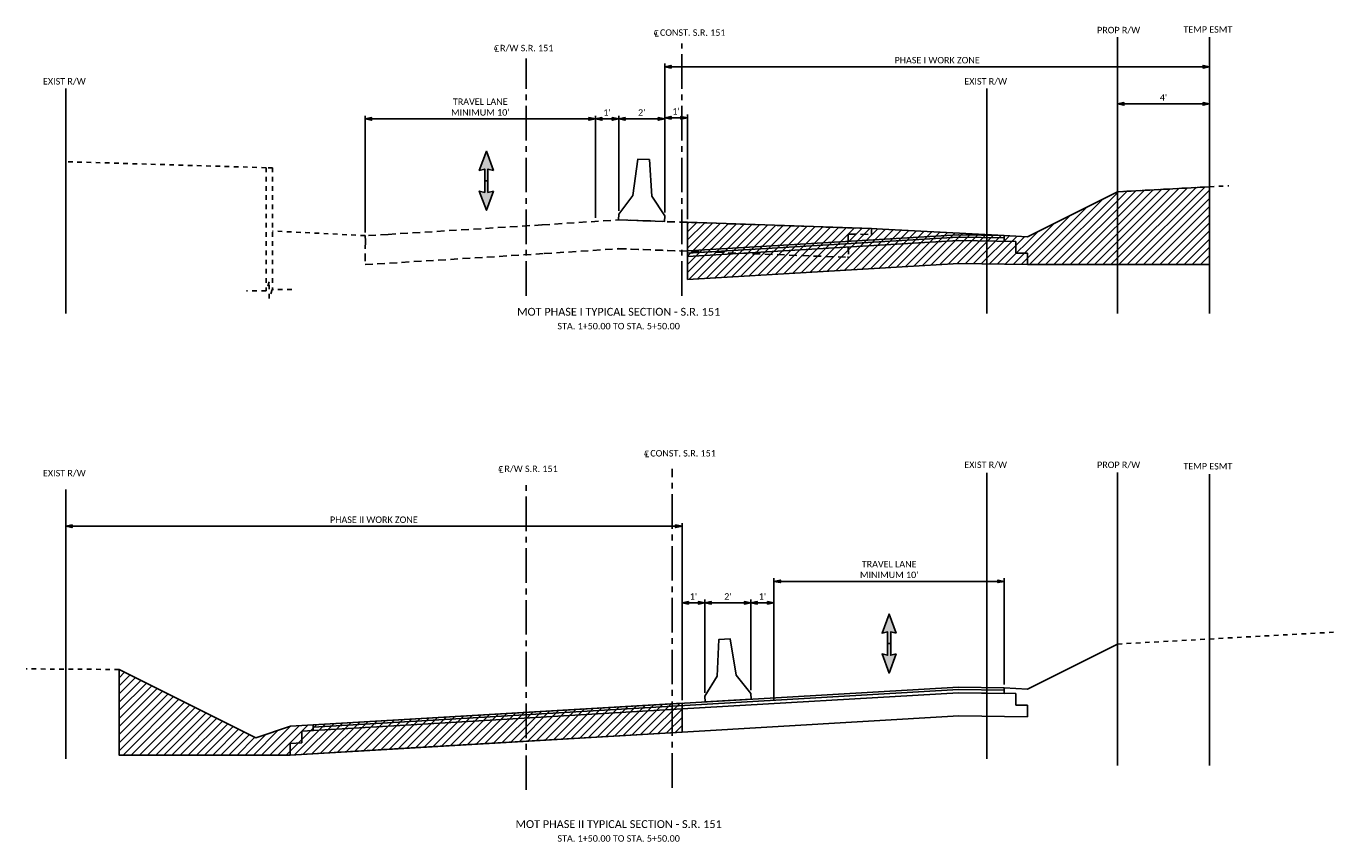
# Paper-space layout 'Layout 1' of a CAD drawing. Header units: feet. Extents: x 167 to 323, y 58 to 99.
# Tile 5 of 6: x 262 to 290, y 58 to 76. Entities that reach past the tile are written whole.
import ezdxf

# ---------------------------------------------------------------- set-up
doc = ezdxf.new("R2010")
doc.units = ezdxf.units.FT
doc.header["$MEASUREMENT"] = 0
for name, pattern in [('0', [2, 1, 1]), ('bexisting', [0.125, 0.0625, -0.0625]), ('CENTER2', [1.125, 0.75, -0.125, 0.125, -0.125]), ('esmtmppr', [0]), ('motpcb', [0]), ('OhDOT_USTN2', [0.11, 0.069, -0.041]), ('OhDOT_USTN3', [0.22, 0.165, -0.055]), ('rowex', [0]), ('rowpe', [0]), ('rowpr', [0])]:
    doc.linetypes.add(name, pattern=pattern)
for name, color, linetype in [('BR_X_Sub_Backwall', 6, 'bexisting'), ('MT_P_PCB', 7, 'motpcb'), ('MT_P_Work_Area', 7, 'Continuous'), ('PF_P_Grade_Line', 7, 'Continuous'), ('RW_P_Esmt_TMP', 203, 'esmtmppr'), ('RW_P_Fee_RW', 203, 'rowpr'), ('RW_P_Prelim_RW', 1, 'rowpe'), ('RW_X_Fee_RW', 6, 'rowex'), ('SH_Text', 7, 'Continuous'), ('SH_TextH', 4, 'Continuous'), ('SH_TextM', 7, 'Continuous'), ('XS_X_Ground_Line', 3, 'OhDOT_USTN2'), ('XS_X_Pavt', 133, 'OhDOT_USTN3')]:
    doc.layers.add(name, color=color, linetype=linetype)
doc.styles.add('Slanted Normal (0.14) Font 31', font='calibri.ttf', dxfattribs={"height": 0.14})
doc.styles.add('Slanted Sub-Title (0.17) Font 31', font='calibri.ttf', dxfattribs={"height": 0.17})
doc.styles.add('Slanted-Normal', font='calibri.ttf', dxfattribs={"height": 0.14})
doc.styles.add('Straight-Normal', font='calibri.ttf', dxfattribs={"height": 0.14})
doc.dimstyles.new('Dec-0  Slanted', dxfattribs={"dimtxt": 0.14, "dimasz": 0.14, "dimexe": 0.07, "dimexo": 0.125, "dimgap": 0.07, "dimtad": 1, "dimdec": 0, "dimzin": 3, "dimdsep": 46, "dimtxsty": 'Slanted-Normal', "dimblk": 'Dim1', "dimcen": 0, "dimclrd": 95, "dimclre": 95, "dimclrt": 7, "dimaunit": 1, "dimadec": 5, "dimazin": 3, "dimtfac": 1, "dimtdec": 0, "dimtmove": 0, "dimatfit": 0, "dimldrblk": 'Dim1', "dimfxl": 1, "dimtolj": 1, "dimtzin": 0, "dimlwd": -1, "dimlwe": -1, "dimarcsym": 0})
doc.dimstyles.new('Dec-0  Straight', dxfattribs={"dimtxt": 0.14, "dimasz": 0.14, "dimexe": 0.07, "dimexo": 0.07, "dimgap": 0.07, "dimtad": 1, "dimdec": 0, "dimzin": 3, "dimdsep": 46, "dimtxsty": 'Straight-Normal', "dimblk": 'Dim1', "dimcen": 0, "dimclrd": 95, "dimclre": 95, "dimclrt": 7, "dimadec": 0, "dimazin": 3, "dimtfac": 1, "dimtdec": 0, "dimtix": 1, "dimtofl": 0, "dimtmove": 1, "dimatfit": 3, "dimldrblk": 'Dim1', "dimfxl": 1, "dimtolj": 1, "dimtzin": 0, "dimlwd": -1, "dimlwe": -1, "dimarcsym": 0})
doc.dimstyles.new('Dec-1  Slanted', dxfattribs={"dimtxt": 0.14, "dimasz": 0.14, "dimexe": 0.07, "dimexo": 0.07, "dimgap": 0.07, "dimtad": 1, "dimdec": 1, "dimzin": 3, "dimdsep": 46, "dimtxsty": 'Slanted-Normal', "dimblk": 'Dim1', "dimcen": 0, "dimclrd": 95, "dimclre": 95, "dimclrt": 7, "dimaunit": 1, "dimadec": 3, "dimazin": 3, "dimtfac": 1, "dimtdec": 1, "dimtix": 1, "dimtofl": 0, "dimtmove": 1, "dimatfit": 3, "dimldrblk": 'Dim1', "dimfxl": 1, "dimtolj": 1, "dimtzin": 0, "dimlwd": -1, "dimlwe": -1, "dimarcsym": 0})
pattern_1 = [(45, (258.23708, 55.91063), (-0.08838804, 0.08838804), [])]

# ---------------------------------------------------------------- blocks, each defined once
blk = doc.blocks.new('Dim1')
h = blk.add_hatch(color=4)
h.dxf.hatch_style = 1
h.paths.add_polyline_path([(0, 0), (-1, -0.2), (-1, 0.2)])
at = {"color": 4}
blk.add_lwpolyline([(0, 0), (-1, -0.2), (-1, 0.2), (0, 0)], dxfattribs=at)
blk = doc.blocks.new('*D1000')
at = {"layer": 'Defpoints', "color": 0, "transparency": 16777216}
for p in [(274.15, 73.801), (274.15, 71.583), (269.15, 71.267)]:
    blk.add_point(p, dxfattribs=at)
at = {"layer": 'SH_TextM', "color": 95, "linetype": 'Continuous', "transparency": 16777216}
for p, q in [((269.15, 71.337), (269.15, 73.871)), ((274.15, 71.653), (274.15, 73.871)), ((269.29, 73.801), (274.01, 73.801))]:
    blk.add_line(p, q, dxfattribs=at)
at = {"layer": 'SH_TextM', "color": 95, "transparency": 16777216, "xscale": 0.1399999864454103, "yscale": 0.1399999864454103, "zscale": 0.1399999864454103, "rotation": 180}
blk.add_blockref('Dim1', (269.15, 73.801), dxfattribs=at)
at = {"layer": 'SH_TextM', "color": 95, "transparency": 16777216, "xscale": 0.1399999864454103, "yscale": 0.1399999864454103, "zscale": 0.1399999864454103}
blk.add_blockref('Dim1', (274.15, 73.801), dxfattribs=at)
at = {"layer": 'SH_TextM', "color": 7, "transparency": 16777216, "insert": (271.65, 74.059), "char_height": 0.14, "width": 7.79529, "attachment_point": 5, "style": 'Slanted Normal (0.14) Font 31'}
blk.add_mtext("\\A1;TRAVEL LANE\\PMINIMUM 10'", dxfattribs=at)
blk = doc.blocks.new('*D1001')
at = {"layer": 'Defpoints', "color": 0, "transparency": 16777216}
for p in [(287.482, 74.127), (285.482, 73.308), (287.482, 72.987)]:
    blk.add_point(p, dxfattribs=at)
at = {"layer": 'RW_P_Prelim_RW', "color": 95, "linetype": 'Continuous', "transparency": 16777216}
for p, q in [((285.482, 73.433), (285.482, 74.197)), ((285.622, 74.127), (287.342, 74.127)), ((287.482, 73.112), (287.482, 74.197))]:
    blk.add_line(p, q, dxfattribs=at)
at = {"layer": 'RW_P_Prelim_RW', "color": 95, "transparency": 16777216, "xscale": 0.14, "yscale": 0.14, "zscale": 0.14, "rotation": 180}
blk.add_blockref('Dim1', (285.482, 74.127), dxfattribs=at)
at = {"layer": 'RW_P_Prelim_RW', "color": 95, "transparency": 16777216, "xscale": 0.14, "yscale": 0.14, "zscale": 0.14}
blk.add_blockref('Dim1', (287.482, 74.127), dxfattribs=at)
at = {"layer": 'RW_P_Prelim_RW', "color": 7, "transparency": 16777216, "insert": (286.482, 74.267), "char_height": 0.14, "attachment_point": 5, "style": 'Slanted-Normal'}
blk.add_mtext("\\A1;4'", dxfattribs=at)
blk = doc.blocks.new('*D1002')
at = {"layer": 'Defpoints', "color": 0, "transparency": 16777216}
for p in [(287.482, 74.935), (287.482, 71.849), (275.654, 71.698)]:
    blk.add_point(p, dxfattribs=at)
at = {"layer": 'SH_TextM', "color": 95, "linetype": 'Continuous', "transparency": 16777216}
for p, q in [((275.654, 71.768), (275.654, 75.005)), ((287.482, 71.919), (287.482, 75.005)), ((275.794, 74.935), (287.342, 74.935))]:
    blk.add_line(p, q, dxfattribs=at)
at = {"layer": 'SH_TextM', "color": 95, "transparency": 16777216, "xscale": 0.1399999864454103, "yscale": 0.1399999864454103, "zscale": 0.1399999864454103, "rotation": 180}
blk.add_blockref('Dim1', (275.654, 74.935), dxfattribs=at)
at = {"layer": 'SH_TextM', "color": 95, "transparency": 16777216, "xscale": 0.1399999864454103, "yscale": 0.1399999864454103, "zscale": 0.1399999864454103}
blk.add_blockref('Dim1', (287.482, 74.935), dxfattribs=at)
at = {"layer": 'SH_TextM', "color": 7, "transparency": 16777216, "insert": (281.568, 75.077), "char_height": 0.14, "width": 7.79529, "attachment_point": 5, "style": 'Slanted Normal (0.14) Font 31'}
blk.add_mtext('\\A1;PHASE I WORK ZONE', dxfattribs=at)
blk = doc.blocks.new('*D1003')
at = {"layer": 'Defpoints', "color": 0, "transparency": 16777216}
for p in [(274.655, 73.801), (274.15, 71.583), (274.655, 71.733)]:
    blk.add_point(p, dxfattribs=at)
at = {"layer": 'SH_TextM', "color": 95, "linetype": 'Continuous', "transparency": 16777216}
for p, q in [((274.15, 71.653), (274.15, 73.871)), ((274.655, 71.803), (274.655, 73.871)), ((274.29, 73.801), (274.515, 73.801))]:
    blk.add_line(p, q, dxfattribs=at)
at = {"layer": 'SH_TextM', "color": 95, "transparency": 16777216, "xscale": 0.14, "yscale": 0.14, "zscale": 0.14, "rotation": 180}
blk.add_blockref('Dim1', (274.15, 73.801), dxfattribs=at)
at = {"layer": 'SH_TextM', "color": 95, "transparency": 16777216, "xscale": 0.14, "yscale": 0.14, "zscale": 0.14}
blk.add_blockref('Dim1', (274.655, 73.801), dxfattribs=at)
at = {"layer": 'SH_TextM', "color": 7, "transparency": 16777216, "insert": (274.402, 73.941), "char_height": 0.14, "attachment_point": 5, "style": 'Slanted-Normal'}
blk.add_mtext("\\A1;1'", dxfattribs=at)
blk = doc.blocks.new('*D1004')
at = {"layer": 'Defpoints', "color": 0, "transparency": 16777216}
for p in [(276.147, 73.826), (275.654, 71.698), (276.147, 71.552)]:
    blk.add_point(p, dxfattribs=at)
at = {"layer": 'SH_TextM', "color": 95, "linetype": 'Continuous', "transparency": 16777216}
for p, q in [((275.654, 71.768), (275.654, 73.896)), ((275.794, 73.826), (276.007, 73.826)), ((276.147, 71.622), (276.147, 73.896))]:
    blk.add_line(p, q, dxfattribs=at)
at = {"layer": 'SH_TextM', "color": 95, "transparency": 16777216, "xscale": 0.14, "yscale": 0.14, "zscale": 0.14, "rotation": 180}
blk.add_blockref('Dim1', (275.654, 73.826), dxfattribs=at)
at = {"layer": 'SH_TextM', "color": 95, "transparency": 16777216, "xscale": 0.14, "yscale": 0.14, "zscale": 0.14}
blk.add_blockref('Dim1', (276.147, 73.826), dxfattribs=at)
at = {"layer": 'SH_TextM', "color": 7, "transparency": 16777216, "insert": (275.9, 73.966), "char_height": 0.14, "attachment_point": 5, "style": 'Slanted-Normal'}
blk.add_mtext("\\A1;1'", dxfattribs=at)
blk = doc.blocks.new('*D1005')
at = {"layer": 'Defpoints', "color": 0, "transparency": 16777216}
for p in [(278.026, 63.754), (283.026, 61.444), (278.026, 61.098)]:
    blk.add_point(p, dxfattribs=at)
at = {"layer": 'SH_TextM', "color": 95, "linetype": 'Continuous', "transparency": 16777216}
for p, q in [((278.026, 61.168), (278.026, 63.824)), ((282.886, 63.754), (278.166, 63.754)), ((283.026, 61.514), (283.026, 63.824))]:
    blk.add_line(p, q, dxfattribs=at)
at = {"layer": 'SH_TextM', "color": 95, "transparency": 16777216, "xscale": 0.14, "yscale": 0.14, "zscale": 0.14, "rotation": 180}
blk.add_blockref('Dim1', (278.026, 63.754), dxfattribs=at)
at = {"layer": 'SH_TextM', "color": 95, "transparency": 16777216, "xscale": 0.14, "yscale": 0.14, "zscale": 0.14}
blk.add_blockref('Dim1', (283.026, 63.754), dxfattribs=at)
at = {"layer": 'SH_TextM', "color": 7, "transparency": 16777216, "insert": (280.526, 64.012), "char_height": 0.14, "attachment_point": 5, "style": 'Slanted-Normal'}
blk.add_mtext("\\A1;TRAVEL LANE\\PMINIMUM 10'", dxfattribs=at)
blk = doc.blocks.new('A$C24c8fa9c')
at = {"linetype": '0'}
for points in [[(0.153, -0.417), (0, 0), (-0.153, -0.417), (-0.035, -0.389), (-0.035, -0.641), (0.035, -0.641), (0.035, -0.389)], [(0.153, -0.866), (0, -1.282), (-0.153, -0.866), (-0.035, -0.893), (-0.035, -0.641), (0.035, -0.641), (0.035, -0.893)]]:
    blk.add_hatch(color=256, dxfattribs=at).paths.add_polyline_path(points)
at = {"layer": 'SH_TextM', "linetype": '0'}
for points in [[(0.153, -0.417), (0, 0), (-0.153, -0.417), (-0.035, -0.389), (-0.035, -0.641), (0.035, -0.641), (0.035, -0.389)], [(0.153, -0.866), (0, -1.282), (-0.153, -0.866), (-0.035, -0.893), (-0.035, -0.641), (0.035, -0.641), (0.035, -0.893)]]:
    blk.add_lwpolyline(points, close=True, dxfattribs=at)
blk = doc.blocks.new('*D1006')
at = {"layer": 'Defpoints', "color": 0, "transparency": 16777216}
for p in [(278.026, 63.287), (277.523, 61.319), (278.026, 61.223)]:
    blk.add_point(p, dxfattribs=at)
at = {"layer": 'SH_TextM', "color": 95, "linetype": 'Continuous', "transparency": 16777216}
for p, q in [((277.523, 61.389), (277.523, 63.357)), ((278.026, 61.293), (278.026, 63.357)), ((277.663, 63.287), (277.886, 63.287))]:
    blk.add_line(p, q, dxfattribs=at)
at = {"layer": 'SH_TextM', "color": 95, "transparency": 16777216, "xscale": 0.14, "yscale": 0.14, "zscale": 0.14, "rotation": 180}
blk.add_blockref('Dim1', (277.523, 63.287), dxfattribs=at)
at = {"layer": 'SH_TextM', "color": 95, "transparency": 16777216, "xscale": 0.14, "yscale": 0.14, "zscale": 0.14}
blk.add_blockref('Dim1', (278.026, 63.287), dxfattribs=at)
at = {"layer": 'SH_TextM', "color": 7, "transparency": 16777216, "insert": (277.775, 63.427), "char_height": 0.14, "attachment_point": 5, "style": 'Slanted-Normal'}
blk.add_mtext("\\A1;1'", dxfattribs=at)
blk = doc.blocks.new('*D1007')
at = {"layer": 'Defpoints', "color": 0, "transparency": 16777216}
for p in [(276.525, 63.287), (276.03, 61.106), (276.525, 61.26)]:
    blk.add_point(p, dxfattribs=at)
at = {"layer": 'SH_TextM', "color": 95, "linetype": 'Continuous', "transparency": 16777216}
for p, q in [((276.525, 61.33), (276.525, 63.357)), ((276.17, 63.287), (276.385, 63.287))]:
    blk.add_line(p, q, dxfattribs=at)
at = {"layer": 'SH_TextM', "color": 95, "transparency": 16777216, "xscale": 0.14, "yscale": 0.14, "zscale": 0.14, "rotation": 180}
blk.add_blockref('Dim1', (276.03, 63.287), dxfattribs=at)
at = {"layer": 'SH_TextM', "color": 95, "transparency": 16777216, "xscale": 0.14, "yscale": 0.14, "zscale": 0.14}
blk.add_blockref('Dim1', (276.525, 63.287), dxfattribs=at)
at = {"layer": 'SH_TextM', "color": 7, "transparency": 16777216, "insert": (276.277, 63.427), "char_height": 0.14, "attachment_point": 5, "style": 'Slanted-Normal'}
blk.add_mtext("\\A1;1'", dxfattribs=at)
blk = doc.blocks.new('*D1008')
at = {"layer": 'Defpoints', "color": 0, "transparency": 16777216}
for p in [(262.65, 64.951), (262.65, 61.585), (276.03, 61.106)]:
    blk.add_point(p, dxfattribs=at)
at = {"layer": 'SH_TextM', "color": 95, "linetype": 'Continuous', "transparency": 16777216}
for p, q in [((276.03, 61.176), (276.03, 65.021)), ((275.89, 64.951), (262.79, 64.951))]:
    blk.add_line(p, q, dxfattribs=at)
at = {"layer": 'SH_TextM', "color": 95, "transparency": 16777216, "xscale": 0.14, "yscale": 0.14, "zscale": 0.14, "rotation": 180}
blk.add_blockref('Dim1', (262.65, 64.951), dxfattribs=at)
at = {"layer": 'SH_TextM', "color": 95, "transparency": 16777216, "xscale": 0.14, "yscale": 0.14, "zscale": 0.14}
blk.add_blockref('Dim1', (276.03, 64.951), dxfattribs=at)
at = {"layer": 'SH_TextM', "color": 7, "transparency": 16777216, "insert": (269.34, 65.093), "char_height": 0.14, "attachment_point": 5, "style": 'Slanted-Normal'}
blk.add_mtext('\\A1;PHASE II WORK ZONE', dxfattribs=at)
blk = doc.blocks.new('*D1009')
at = {"layer": 'Defpoints', "color": 0, "transparency": 16777216}
for p in [(275.654, 73.801), (274.655, 71.733), (275.654, 71.698)]:
    blk.add_point(p, dxfattribs=at)
at = {"layer": 'SH_TextM', "color": 95, "linetype": 'Continuous', "transparency": 16777216}
for p, q in [((274.655, 71.803), (274.655, 73.871)), ((275.654, 71.768), (275.654, 73.871)), ((274.795, 73.801), (275.514, 73.801))]:
    blk.add_line(p, q, dxfattribs=at)
at = {"layer": 'SH_TextM', "color": 95, "transparency": 16777216, "xscale": 0.14, "yscale": 0.14, "zscale": 0.14, "rotation": 180}
blk.add_blockref('Dim1', (274.655, 73.801), dxfattribs=at)
at = {"layer": 'SH_TextM', "color": 95, "transparency": 16777216, "xscale": 0.14, "yscale": 0.14, "zscale": 0.14}
blk.add_blockref('Dim1', (275.654, 73.801), dxfattribs=at)
at = {"layer": 'SH_TextM', "color": 7, "transparency": 16777216, "insert": (275.154, 73.941), "char_height": 0.14, "attachment_point": 5, "style": 'Slanted-Normal'}
blk.add_mtext("\\A1;2'", dxfattribs=at)
blk = doc.blocks.new('*D1010')
at = {"layer": 'Defpoints', "color": 0, "transparency": 16777216}
for p in [(277.523, 63.287), (277.523, 61.319), (276.525, 61.26)]:
    blk.add_point(p, dxfattribs=at)
at = {"layer": 'SH_TextM', "color": 95, "linetype": 'Continuous', "transparency": 16777216}
for p, q in [((277.523, 61.389), (277.523, 63.357)), ((276.665, 63.287), (277.383, 63.287))]:
    blk.add_line(p, q, dxfattribs=at)
at = {"layer": 'SH_TextM', "color": 95, "transparency": 16777216, "xscale": 0.14, "yscale": 0.14, "zscale": 0.14, "rotation": 180}
blk.add_blockref('Dim1', (276.525, 63.287), dxfattribs=at)
at = {"layer": 'SH_TextM', "color": 95, "transparency": 16777216, "xscale": 0.14, "yscale": 0.14, "zscale": 0.14}
blk.add_blockref('Dim1', (277.523, 63.287), dxfattribs=at)
at = {"layer": 'SH_TextM', "color": 7, "transparency": 16777216, "insert": (277.024, 63.427), "char_height": 0.14, "attachment_point": 5, "style": 'Slanted-Normal'}
blk.add_mtext("\\A1;2'", dxfattribs=at)

psp = doc.layouts.new('Layout 1')

# ---------------------------------------------------------------- hatches: boundary and pattern name
at = {"linetype": '0'}
for points in [[(271.935, 72.682), (271.782, 73.099), (271.629, 72.682), (271.748, 72.71), (271.748, 72.458), (271.817, 72.458), (271.817, 72.71)], [(271.935, 72.233), (271.782, 71.817), (271.629, 72.233), (271.748, 72.206), (271.748, 72.458), (271.817, 72.458), (271.817, 72.206)]]:
    psp.add_hatch(color=256, dxfattribs=at).paths.add_polyline_path(points)
at = {"layer": 'MT_P_Work_Area'}
h = psp.add_hatch(dxfattribs=at)
h.set_pattern_fill('ANSI31', color=256, scale=0.999997)
h.set_pattern_definition(pattern_1)
h.paths.add_polyline_path([(276.15, 70.312), (276.15, 71.552), (280.141, 71.418), (280.383, 71.407), (283.026, 71.269), (283.526, 71.24), (285.483, 72.218), (287.482, 72.327), (287.482, 70.638), (283.528, 70.637), (282.041, 70.658)])
h = psp.add_hatch(dxfattribs=at)
h.set_pattern_fill('ANSI31', color=256, scale=0.999997)
h.set_pattern_definition(pattern_1)
h.paths.add_polyline_path([(276.03, 60.48), (267.526, 59.98), (263.811, 59.98), (263.811, 61.84), (266.777, 60.357), (267.527, 60.607), (276.03, 61.106)])

# ---------------------------------------------------------------- linework, layer by layer
at = {"layer": 'BR_X_Sub_Backwall'}
for points in [[(267.143, 72.742), (267, 72.742), (267, 70.065)], [(267.143, 72.742), (267.143, 70.113)], [(267.558, 70.097), (267.136, 70.097), (267.068, 69.9), (267.068, 70.262), (267, 70.065), (266.578, 70.065)]]:
    psp.add_lwpolyline(points, dxfattribs=at)
at = {"layer": 'MT_P_PCB', "linetype": '0'}
for points in [[(274.961, 72.139), (275.071, 72.928), (275.321, 72.919), (275.377, 72.125), (275.654, 71.698), (275.65, 71.573), (274.65, 71.608), (274.655, 71.733)], [(276.791, 61.693), (276.828, 62.488), (277.078, 62.503), (277.207, 61.717), (277.523, 61.319), (277.53, 61.194), (276.532, 61.135), (276.525, 61.26)]]:
    psp.add_lwpolyline(points, close=True, dxfattribs=at)
at = {"layer": 'MT_P_Work_Area'}
for p, q in [((282.028, 61.458), (283.026, 61.444)), ((282.028, 61.333), (283.026, 61.319)), ((282.029, 61.406), (283.026, 61.392))]:
    psp.add_line(p, q, dxfattribs=at)
for points in [[(276.15, 70.312), (276.15, 71.556), (280.141, 71.418), (280.383, 71.407), (283.026, 71.269), (283.526, 71.24), (285.483, 72.218), (287.482, 72.327), (287.482, 70.638), (283.528, 70.637), (282.041, 70.658)], [(276.03, 60.48), (267.526, 59.98), (263.811, 59.98), (263.811, 61.84), (266.777, 60.357), (267.527, 60.607), (276.03, 61.106)]]:
    psp.add_lwpolyline(points, close=True, dxfattribs=at)
at = {"layer": 'PF_P_Grade_Line'}
for p, q in [((283.528, 71.24), (285.483, 72.218)), ((283.526, 71.24), (283.026, 71.269)), ((283.526, 61.415), (285.482, 62.392)), ((266.777, 60.357), (263.811, 61.84)), ((283.526, 61.415), (283.026, 61.444)), ((268.026, 60.636), (267.527, 60.607))]:
    psp.add_line(p, q, dxfattribs=at)
psp.add_lwpolyline([(266.777, 60.357), (267.527, 60.607)], dxfattribs=at)
at = {"layer": 'RW_P_Esmt_TMP'}
for points in [[(287.482, 69.575), (287.482, 75.575)], [(287.482, 59.75), (287.482, 66.086)]]:
    psp.add_lwpolyline(points, dxfattribs=at)
at = {"layer": 'RW_P_Fee_RW'}
psp.add_line((285.482, 59.75), (285.482, 66.117), dxfattribs=at)
psp.add_lwpolyline([(285.482, 69.575), (285.482, 75.575)], dxfattribs=at)
at = {"layer": 'RW_X_Fee_RW'}
for points in [[(262.65, 69.575), (262.65, 74.461)], [(282.65, 69.575), (282.65, 74.461)], [(282.65, 59.898), (282.65, 66.111)], [(262.65, 59.898), (262.65, 65.75)]]:
    psp.add_lwpolyline(points, dxfattribs=at)
at = {"layer": 'SH_Text', "linetype": 'CENTER2'}
for p, q in [((283.026, 71.144), (283.026, 71.269)), ((283.026, 61.319), (283.026, 61.444))]:
    psp.add_line(p, q, dxfattribs=at)
for points in [[(276.026, 69.958), (276.026, 75.443)], [(272.65, 69.958), (272.65, 75.117)], [(275.817, 59.27), (275.817, 66.199)], [(272.65, 59.222), (272.65, 65.944)], [(267.776, 60.246), (267.776, 60.496)], [(268.026, 60.511), (268.026, 60.636)], [(267.526, 59.98), (267.526, 60.231)]]:
    psp.add_lwpolyline(points, dxfattribs=at)
at = {"layer": 'SH_TextM'}
for p, q in [((282.022, 71.283), (276.15, 70.938)), ((283.026, 71.269), (282.031, 71.283)), ((282.025, 71.231), (276.146, 70.886)), ((282.029, 71.158), (276.15, 70.813)), ((283.278, 71.141), (282.029, 71.158)), ((283.026, 71.217), (282.03, 71.231)), ((283.278, 70.891), (283.278, 71.141)), ((276.15, 70.938), (276.15, 70.312)), ((283.528, 70.637), (283.528, 70.887)), ((276.15, 70.312), (282.041, 70.658)), ((283.528, 70.637), (282.041, 70.658)), ((283.526, 60.812), (283.526, 61.062)), ((283.526, 60.812), (282.039, 60.833)), ((270.026, 60.127), (276.03, 60.48)), ((267.526, 59.98), (270.026, 60.127))]:
    psp.add_line(p, q, dxfattribs=at)
at = {"layer": 'SH_TextM', "linetype": '0'}
for points in [[(271.935, 72.682), (271.782, 73.099), (271.629, 72.682), (271.748, 72.71), (271.748, 72.458), (271.817, 72.458), (271.817, 72.71)], [(271.935, 72.233), (271.782, 71.817), (271.629, 72.233), (271.748, 72.206), (271.748, 72.458), (271.817, 72.458), (271.817, 72.206)]]:
    psp.add_lwpolyline(points, close=True, dxfattribs=at)
at = {"layer": 'SH_TextM'}
for points in [[(283.528, 70.887), (283.278, 70.887)], [(282.028, 61.458), (268.026, 60.636)], [(282.028, 61.406), (268.026, 60.584)], [(283.276, 61.066), (283.276, 61.316), (282.028, 61.333), (276.03, 60.981), (276.03, 60.48), (282.039, 60.833)], [(283.526, 61.062), (283.276, 61.062)], [(276.03, 60.981), (270.026, 60.628)], [(270.026, 60.628), (267.776, 60.496)], [(267.776, 60.246), (267.526, 60.231)]]:
    psp.add_lwpolyline(points, dxfattribs=at)
at = {"layer": 'XS_X_Ground_Line'}
psp.add_line((263.811, 61.84), (261.792, 61.852), dxfattribs=at)
for points in [[(267, 72.742), (262.623, 72.873)], [(285.483, 72.218), (287.897, 72.35)], [(269.15, 71.267), (267.143, 71.365)], [(285.482, 62.392), (290.179, 62.65)]]:
    psp.add_lwpolyline(points, dxfattribs=at)
at = {"layer": 'XS_X_Pavt'}
for p, q in [((279.625, 71.435), (280.141, 71.418)), ((279.637, 71.295), (279.641, 70.795))]:
    psp.add_line(p, q, dxfattribs=at)
for points in [[(269.65, 71.292), (272.997, 71.499), (274.65, 71.608), (276.15, 71.552), (276.15, 70.926)], [(274.65, 71.608), (279.625, 71.435)], [(269.65, 71.292), (269.15, 71.267)], [(269.157, 71.142), (269.15, 71.267)], [(279.637, 71.295), (280.141, 71.293)], [(280.141, 71.293), (280.141, 71.418)], [(269.157, 71.142), (269.15, 70.635), (273.037, 70.875), (274.659, 70.982), (276.15, 70.926)], [(274.65, 70.983), (279.623, 70.795), (279.641, 70.795)]]:
    psp.add_lwpolyline(points, dxfattribs=at)

# ---------------------------------------------------------------- block references
at = {"layer": 'SH_TextM'}
psp.add_blockref('A$C24c8fa9c', (280.526, 63.043), dxfattribs=at)

# ---------------------------------------------------------------- texts
at = {"layer": 'SH_TextH', "char_height": 0.17, "attachment_point": 8, "style": 'Slanted Sub-Title (0.17) Font 31'}
for s, insert in [('MOT PHASE I TYPICAL SECTION - S.R. 151', (274.654, 69.524)), ('MOT PHASE II TYPICAL SECTION - S.R. 151', (274.654, 58.393))]:
    psp.add_mtext_dynamic_manual_height_columns(s, width=7.44405, gutter_width=0.875, heights=[0.17], dxfattribs=dict(at, insert=insert))
at = {"layer": 'SH_TextM', "char_height": 0.14, "style": 'Slanted Normal (0.14) Font 31'}
for s, width, gutter_width, heights, insert, attachment_point in [('{\\fISOCPEUR|b0|i1|c0|p34;\\H1.21429x;℄} CONST. S.R. 151', 3.99262, 0.7, [0], (275.393, 75.777), 1), ('PROP R/W', 3.83031, 0.7, [0.226], (285.975, 75.802), 3), ('TEMP ESMT', 3.83031, 0.7, [0.226], (287.975, 75.815), 3), ('{\\fISOCPEUR|b0|i1|c0|p34;\\H1.21429x;℄} R/W S.R. 151', 3.99262, 0.7, [0], (271.923, 75.441), 1), ('EXIST R/W', 1.38328, 0.7, [0], (263.085, 74.688), 3), ('EXIST R/W', 1.87306, 0.7, [0], (283.085, 74.688), 3), ('STA. 1+50.00 TO STA. 5+50.00', 6.02381, 0.875, [0.00534], (274.654, 69.228), 8), ('{\\fISOCPEUR|b0|i1|c0|p34;\\H1.21429x;℄} CONST. S.R. 151', 3.99262, 0.7, [0], (275.184, 66.637), 1), ('EXIST R/W', 1.38328, 0.7, [0], (263.085, 66.175), 3), ('{\\fISOCPEUR|b0|i1|c0|p34;\\H1.21429x;℄} R/W S.R. 151', 3.99262, 0.7, [0], (272.017, 66.3), 1), ('EXIST R/W', 1.87306, 0.7, [0], (283.085, 66.358), 3), ('PROP R/W', 3.83031, 0.7, [0.226], (285.975, 66.356), 3), ('TEMP ESMT', 3.83031, 0.7, [0.226], (287.975, 66.325), 3), ('STA. 1+50.00 TO STA. 5+50.00', 6.02381, 0.875, [0.00534], (274.654, 58.097), 8)]:
    psp.add_mtext_dynamic_manual_height_columns(s, width=width, gutter_width=gutter_width, heights=heights, dxfattribs=dict(at, insert=insert, attachment_point=attachment_point))

# ---------------------------------------------------------------- dimensions: what is measured, and where the dimension line sits
at = {"layer": 'RW_P_Prelim_RW'}
dim = psp.add_linear_dim(base=(287.482, 74.127), p1=(285.482, 73.308), p2=(287.482, 72.987), text="4'", dimstyle='Dec-0  Slanted', override={"dimpost": "'"}, dxfattribs=at)
dim.commit()
dim.dimension.update_dxf_attribs({"geometry": '*D1001', "text_midpoint": (286.482, 74.267)})
at = {"layer": 'SH_TextM'}
for base, p1, p2, text, dimstyle, override, picture, middle in [((287.482, 74.935), (275.654, 71.698), (287.482, 71.849), 'PHASE I WORK ZONE', 'Dec-0  Straight', {"dimscale": 1, "dimlfac": 2, "dimpost": "'", "dimtxsty": 'Slanted Normal (0.14) Font 31'}, '*D1002', (281.568, 75.077)), ((274.15, 73.801), (269.15, 71.267), (274.15, 71.583), "TRAVEL LANE\\PMINIMUM 10'", 'Dec-0  Straight', {"dimscale": 1, "dimlfac": 2, "dimpost": "'", "dimtxsty": 'Slanted Normal (0.14) Font 31'}, '*D1000', (271.65, 74.059)), ((274.655, 73.801), (274.15, 71.583), (274.655, 71.733), "1'", 'Dec-1  Slanted', {"dimpost": "'"}, '*D1003', (274.402, 73.941)), ((275.654, 73.801), (274.655, 71.733), (275.654, 71.698), "2'", 'Dec-1  Slanted', {"dimpost": "'"}, '*D1009', (275.154, 73.941)), ((276.147, 73.826), (275.654, 71.698), (276.147, 71.552), "1'", 'Dec-1  Slanted', {"dimpost": "'"}, '*D1004', (275.9, 73.966)), ((262.65, 64.951), (276.03, 61.106), (262.65, 61.585), 'PHASE II WORK ZONE', 'Dec-1  Slanted', {"dimpost": "'", "dimse2": 1}, '*D1008', (269.34, 65.093)), ((278.026, 63.754), (283.026, 61.444), (278.026, 61.098), "TRAVEL LANE\\PMINIMUM 10'", 'Dec-1  Slanted', {"dimpost": "'"}, '*D1005', (280.526, 64.012)), ((276.525, 63.287), (276.03, 61.106), (276.525, 61.26), "1'", 'Dec-1  Slanted', {"dimpost": "'", "dimse1": 1}, '*D1007', (276.277, 63.427)), ((277.523, 63.287), (276.525, 61.26), (277.523, 61.319), "2'", 'Dec-1  Slanted', {"dimpost": "'", "dimse1": 1}, '*D1010', (277.024, 63.427)), ((278.026, 63.287), (277.523, 61.319), (278.026, 61.223), "1'", 'Dec-1  Slanted', {"dimpost": "'"}, '*D1006', (277.775, 63.427))]:
    dim = psp.add_linear_dim(base=base, p1=p1, p2=p2, text=text, dimstyle=dimstyle, override=override, dxfattribs=at)
    dim.commit()
    dim.dimension.update_dxf_attribs({"geometry": picture, "text_midpoint": middle})

doc.saveas('drawing.dxf')
